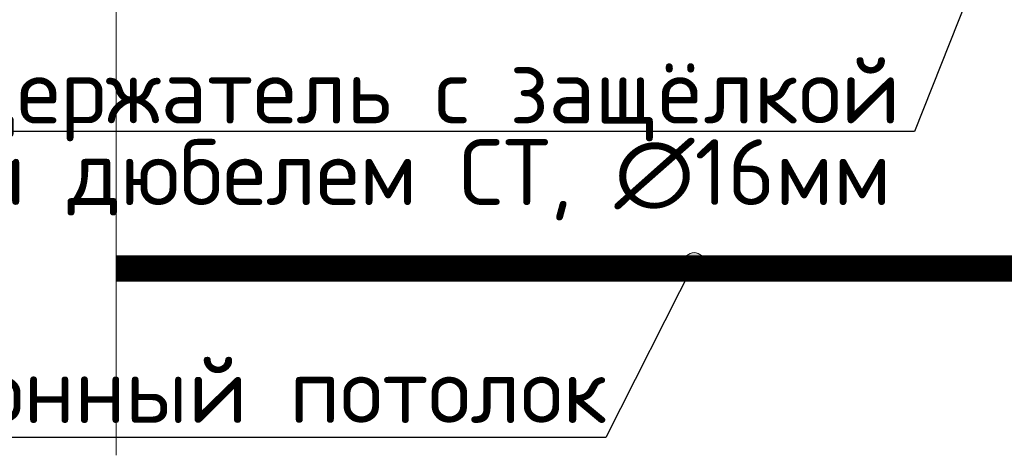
# Model space of a CAD drawing. Header units: millimetres. Extents: x -228268 to 1513407, y -439898 to -137408.
# Tile 15 of 128: x -120069 to -117029, y -243982 to -242637. Entities that reach past the tile are written whole.
import ezdxf
from ezdxf.enums import TextEntityAlignment as Align

# ---------------------------------------------------------------- set-up
doc = ezdxf.new("R2010")
doc.units = ezdxf.units.MM
doc.styles.add('Arial', font='arial.ttf', dxfattribs={"width": 0.9})
doc.styles.add('GOST', font='isocpeur.ttf')

# ---------------------------------------------------------------- blocks, each defined once
blk = doc.blocks.new('vcBlockPos')
at = {"color": 0, "linetype": 'ByBlock', "lineweight": -2, "style": 'Arial'}
blk.add_attdef('ПОЗИЦИЯ', text='', height=250, dxfattribs=at).set_placement((0, 0), align=Align.BOTTOM_CENTER)
at = {"color": 0, "linetype": 'ByBlock', "lineweight": -2, "style": 'Arial', "flags": 1}
blk.add_attdef('КОЛИЧЕСТВО', text='', height=250, dxfattribs=at).set_placement((0, 0), align=Align.RIGHT)
at = {"color": 0, "linetype": 'ByBlock', "lineweight": -2, "style": 'Arial'}
blk.add_attdef('НТЕКСТ', text='', height=250, dxfattribs=at).set_placement((0, 0), align=Align.TOP_CENTER)
blk = doc.blocks.new('A$C83e4ce7a')
at = {"lineweight": 20}
blk.add_hatch(color=256, dxfattribs=at).paths.add_polyline_path([(-2771.5, 542.1, 1), (-2835.3, 542.1, 1)])
blk.add_lwpolyline([(-4587.7, 3867.8), (-4587.7, 2185.8), (-4831.6, 2023.2), (-4343.8, 1860.7), (-4587.7, 1698.1), (-4587.7, -52.2)], dxfattribs=at)
for points in [[(-1580.1, 2318.6), (-2123.4, 948.6), (-5120.8, 948.6)], [(-2803.4, 542.1), (-3075.6, 3), (-6286.4, 3)]]:
    blk.add_lwpolyline(points)
at = {"color": 251, "ltscale": 25, "true_color": 0x636466, "const_width": 81.3}
blk.add_lwpolyline([(-4587.7, 524.7), (3688.2, 524.7)], dxfattribs=at)
at = {"lineweight": 20}
blk.add_circle((-2803.4, 542.1), 31.9, dxfattribs=at)
ref = blk.add_blockref('vcBlockPos', (-3622.1, 948.6), dxfattribs=dict(xscale=-81.28530126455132, yscale=81.28530126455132, zscale=81.28530126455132))
ref.add_attrib('ПОЗИЦИЯ', 'Держатель с защёлкой', dxfattribs={"color": 0, "linetype": 'ByBlock', "lineweight": -2, "height": 203.213, "style": 'GOST'}).set_placement((-3622.1, 972.9), align=Align.CENTER)
ref.add_attrib('НТЕКСТ', ' и дюбелем СТ, ∅16мм ', dxfattribs={"color": 0, "linetype": 'ByBlock', "lineweight": -2, "height": 203.213, "style": 'GOST'}).set_placement((-3622.1, 924.2), align=Align.TOP_CENTER)
at = {"extrusion": (0, 1.22465e-16, -1)}
ref = blk.add_blockref('vcBlockPos', (4681, 84.3), dxfattribs=dict(at, xscale=81.28530126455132, yscale=81.28530126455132, zscale=81.28530126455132))
ref.add_attrib('ПОЗИЦИЯ', 'Гипсокартонный потолок', dxfattribs={"color": 0, "linetype": 'ByBlock', "lineweight": -2, "extrusion": (0, 1.22465e-16, -1), "height": 203.213, "rotation": 180, "style": 'GOST', "text_generation_flag": 4}).set_placement((4681, 47.7), align=Align.CENTER)

msp = doc.modelspace()

# ---------------------------------------------------------------- block references
at = {"lineweight": -3, "ltscale": 10000}
msp.add_blockref('A$C83e4ce7a', (-115183.2, -243930.1), dxfattribs=at)

doc.saveas('drawing.dxf')
